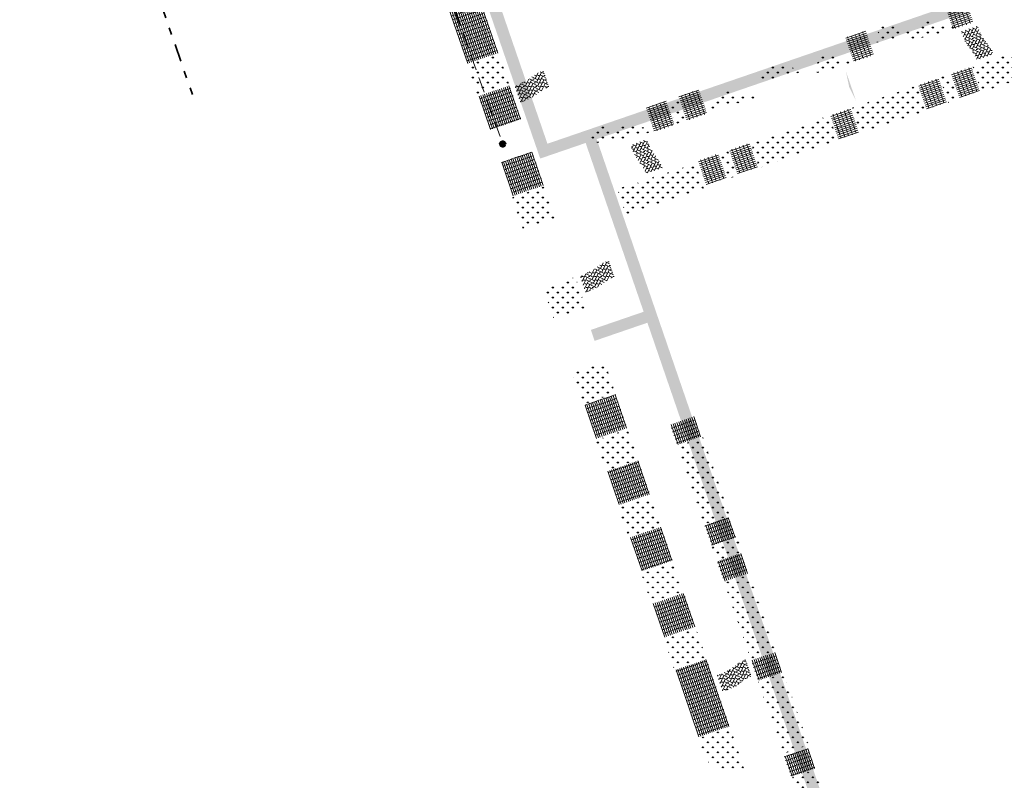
# Model space of a CAD drawing. Header units: metres. Extents: x 264779 to 275389, y 575281 to 580396.
# Tile 77 of 174: x 265347 to 265486, y 576802 to 576909. Entities that reach past the tile are written whole.
import ezdxf

# ---------------------------------------------------------------- set-up
doc = ezdxf.new("R2010")
doc.units = ezdxf.units.M
doc.linetypes.add('AL-TEKENBLADGRENS', pattern=[11.5, 2.5, -1.5, 1, -1.5, 1, -1.5, 2.5])
doc.linetypes.add('XX-HIDDEN2', pattern=[3.335, 2.225, -1.11])
for name, color, linetype, lineweight in [('B-BH-OG-BEBOUWING-G', 252, 'Continuous', 15), ('B-WE-GR-GRAS_BERMKRUIDENMENGSEL-A', 252, 'Continuous', 18), ('B-WE-VH-STRAATBAKSTEEN_DF_KEPER_ELZAS-A', 252, 'Continuous', 13), ('B-WE-VH-VERHARDING_STRAATBAKSTEEN_DIKFORMAAT_HALF-A', 252, 'Continuous', 13), ('B-XX-AL-DETAIL1-G', 252, 'XX-HIDDEN2', 18), ('X-XX-AL-TEKENBLADGRENS-G', 7, 'AL-TEKENBLADGRENS', 35)]:
    doc.layers.add(name, color=color, linetype=linetype, lineweight=lineweight)
doc.layers.add('B-WE-KL-TRACE-A', color=9, linetype='Continuous', lineweight=13, true_color=0x808080)
doc.layers.add('X-XX-AL-T70-250', color=210, linetype='Continuous', lineweight=70, plot=False)
pattern_1 = [(63.95339913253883, (70383.41480010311, 116926.5095320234), (-0.1774871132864, 0.5168251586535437), [1.5456, -0.7728000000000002]), (333.9533991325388, (70382.37333169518, 116927.0185390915), (-0.1774871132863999, 0.5168251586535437), [1.5456, -0.7728000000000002]), (63.95339913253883, (70383.66539459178, 116927.4622568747), (-0.1774871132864, 0.5168251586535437), [0, -2.3184]), (63.95339913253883, (70382.97890041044, 116926.9376136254), (-0.1774871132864, 0.5168251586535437), [0, -2.3184])]
pattern_2 = [(153.9533991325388, (70383.41480010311, 116926.5095320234), (-0.5168251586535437, -0.1774871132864), [1.5456, -0.7728000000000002]), (63.9533991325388, (70382.905793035, 116925.4680636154), (-0.5168251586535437, -0.1774871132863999), [1.545600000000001, -0.7728000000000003]), (153.9533991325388, (70382.46207525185, 116926.7601265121), (-0.5168251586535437, -0.1774871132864), [0, -2.3184]), (153.9533991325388, (70382.98671850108, 116926.0736323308), (-0.5168251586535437, -0.1774871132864), [0, -2.3184])]
pattern_3 = [(90, (214669.059932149, 555914.2474301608), (-0.707106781, 0.7071067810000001), [0.1875, -1.226713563]), (45.00000000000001, (214669.059932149, 555914.2474301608), (-0.7071067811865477, 0.7071067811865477), [0.1875, -0.8125000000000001]), (135, (214669.059932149, 555914.2474301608), (-0.7071067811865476, -0.7071067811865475), [0.1875, -0.8125])]
pattern_4 = [(108.9533991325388, (70382.59797198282, 116938.9231393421), (-0.2648192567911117, -0.09094372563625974), []), (198.9533991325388, (70382.23419708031, 116939.9824163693), (0.3637749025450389, -1.059277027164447), [0.2799999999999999, -0.2799999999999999]), (198.9533991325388, (70382.15126527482, 116939.3618341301), (0.3637749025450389, -1.059277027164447), [0.2799999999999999, -0.2799999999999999]), (108.9533991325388, (70382.28367490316, 116939.4073059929), (-0.5296385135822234, -0.1818874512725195), [0, -0.5599999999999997, 0, 0, 0]), (108.9533991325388, (70382.01885564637, 116939.3163622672), (-0.5296385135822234, -0.1818874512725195), [0, -0.5599999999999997, 0, 0, 0])]
pattern_5 = [(108.9533991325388, (70382.61485336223, 116938.8739824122), (-0.2648192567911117, -0.09094372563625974), []), (198.9533991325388, (70382.25107845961, 116939.9332594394), (0.3637749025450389, -1.059277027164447), [0.28, -0.28]), (198.9533991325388, (70382.16814665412, 116939.3126772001), (0.3637749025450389, -1.059277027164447), [0.28, -0.28]), (108.9533991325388, (70382.30055628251, 116939.358149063), (-0.5296385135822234, -0.1818874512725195), [0, -0.5599999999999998, 0, 0, 0]), (108.9533991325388, (70382.0357370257, 116939.2672053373), (-0.5296385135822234, -0.1818874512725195), [0, -0.5599999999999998, 0, 0, 0])]
pattern_6 = [(108.9533991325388, (70382.63456818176, 116938.8165747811), (-0.2648192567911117, -0.09094372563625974), []), (198.9533991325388, (70382.2707932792, 116939.8758518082), (0.3637749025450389, -1.059277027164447), [0.2799999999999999, -0.2799999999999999]), (198.9533991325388, (70382.18786147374, 116939.2552695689), (0.3637749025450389, -1.059277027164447), [0.2799999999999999, -0.2799999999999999]), (108.9533991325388, (70382.32027110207, 116939.3007414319), (-0.5296385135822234, -0.1818874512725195), [0, -0.5599999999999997, 0, 0, 0]), (108.9533991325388, (70382.05545184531, 116939.2097977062), (-0.5296385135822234, -0.1818874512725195), [0, -0.5599999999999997, 0, 0, 0])]
pattern_7 = [(90, (214669.059932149, 555914.2474301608), (-0.707106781, 0.707106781), [0.1875, -1.226713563]), (45.00000000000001, (214669.059932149, 555914.2474301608), (-0.7071067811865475, 0.7071067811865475), [0.1875, -0.8125]), (135, (214669.059932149, 555914.2474301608), (-0.7071067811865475, -0.7071067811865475), [0.1875, -0.8124999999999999])]

msp = doc.modelspace()

# ---------------------------------------------------------------- hatches: boundary and pattern name
at = {"layer": 'B-BH-OG-BEBOUWING-G'}
h = msp.add_hatch(color=256, dxfattribs=at)
h.dxf.hatch_style = 1
h.paths.add_polyline_path([(265465.2642203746, 576897.9016924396), (265464.5329602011, 576900.0296601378), (265463.801700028, 576902.1576278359), (265464.2669642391, 576899.9382526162)])
at = {"layer": 'B-WE-GR-GRAS_BERMKRUIDENMENGSEL-A'}
h = msp.add_hatch(dxfattribs=at)
h.set_pattern_fill('AGR-KRUIDEN', color=256, scale=0.4999999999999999, pattern_type=2)
h.set_pattern_definition(pattern_7)
edge = h.paths.add_edge_path()
edge.add_arc((265476.2689120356, 576902.8338953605), 9.225904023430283, 144.3250131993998, 159.3311834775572, ccw=False)
edge.add_arc((265469.8731219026, 576907.4255042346), 1.352594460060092, 60.92824284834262, 144.3250131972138, ccw=False)
edge.add_arc((265472.1339939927, 576911.4922056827), 3.300318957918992, 240.9282428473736, 276.0851694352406)
edge.add_arc((265472.7023190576, 576906.1611951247), 2.060899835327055, 50.036391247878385, 96.08516943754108, ccw=False)
edge.add_line((265474.0260369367, 576907.7407770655), (265467.6368215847, 576906.0903227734))
h = msp.add_hatch(dxfattribs=at)
h.set_pattern_fill('AGR-KRUIDEN', color=256, scale=0.4999999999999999, pattern_type=2)
h.set_pattern_definition(pattern_7)
edge = h.paths.add_edge_path()
edge.add_arc((265481.587517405, 576903.2354905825), 9.225904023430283, 144.3250131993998, 159.3311834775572, ccw=False)
edge.add_arc((265475.1917272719, 576907.8270994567), 1.352594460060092, 60.92824284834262, 144.3250131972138, ccw=False)
edge.add_arc((265477.4525993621, 576911.8938009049), 3.300318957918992, 240.9282428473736, 276.0851694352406)
edge.add_arc((265478.0209244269, 576906.5627903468), 2.060899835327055, 50.036391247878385, 96.08516943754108, ccw=False)
edge.add_line((265479.344642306, 576908.1423722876), (265472.955426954, 576906.4919179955))
h = msp.add_hatch(dxfattribs=at)
h.set_pattern_fill('AGR-KRUIDEN', color=256, scale=0.5, pattern_type=2)
h.set_pattern_definition(pattern_3)
edge = h.paths.add_edge_path()
edge.add_line((265481.7337548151, 576902.8177267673), (265491.0685348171, 576906.0234627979))
edge.add_arc((265492.9523691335, 576900.5379210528), 5.799999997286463, 18.953399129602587, 108.9533991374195, ccw=False)
edge.add_line((265498.4379108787, 576902.4217553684), (265507.6224088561, 576875.6773932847))
edge.add_line((265507.6224088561, 576875.6773932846), (265504.0284309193, 576874.4431562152))
edge.add_line((265504.0284309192, 576874.4431562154), (265494.1943383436, 576903.0790839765))
edge.add_line((265494.1943383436, 576903.0790839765), (265482.9679821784, 576899.223751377))
edge.add_line((265482.9679821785, 576899.223751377), (265481.7337548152, 576902.8177267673))
h = msp.add_hatch(dxfattribs=at)
h.set_pattern_fill('AGR-KRUIDEN', color=256, scale=0.5, pattern_type=2)
h.set_pattern_definition(pattern_3)
h.paths.add_polyline_path([(265416.1661793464, 576900.301090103), (265414.7247131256, 576904.4984991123), (265410.1849544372, 576902.9394638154), (265411.6264206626, 576898.7420548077)])
h = msp.add_hatch(dxfattribs=at)
h.set_pattern_fill('AGR-KRUIDEN', color=256, scale=0.4999999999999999, pattern_type=2)
h.set_pattern_definition(pattern_7)
edge = h.paths.add_edge_path()
edge.add_arc((265467.6256996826, 576898.4917551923), 9.225904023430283, 144.3250131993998, 159.3311834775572, ccw=False)
edge.add_arc((265461.2299095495, 576903.0833640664), 1.352594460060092, 60.92824284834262, 144.3250131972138, ccw=False)
edge.add_arc((265463.4907816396, 576907.1500655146), 3.300318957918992, 240.9282428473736, 276.0851694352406)
edge.add_arc((265464.0591067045, 576901.8190549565), 2.060899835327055, 50.036391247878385, 96.08516943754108, ccw=False)
edge.add_line((265465.3828245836, 576903.3986368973), (265458.9936092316, 576901.7481826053))
h = msp.add_hatch(dxfattribs=at)
h.set_pattern_fill('AGR-KRUIDEN', color=256, scale=0.4999999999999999, pattern_type=2)
h.set_pattern_definition(pattern_7)
edge = h.paths.add_edge_path()
edge.add_arc((265460.0762962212, 576897.2410942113), 9.225904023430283, 144.3250131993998, 159.3311834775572, ccw=False)
edge.add_arc((265453.6805060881, 576901.8327030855), 1.352594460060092, 60.92824284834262, 144.3250131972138, ccw=False)
edge.add_arc((265455.9413781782, 576905.8994045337), 3.300318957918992, 240.9282428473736, 276.0851694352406)
edge.add_arc((265456.5097032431, 576900.5683939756), 2.060899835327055, 50.036391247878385, 96.08516943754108, ccw=False)
edge.add_line((265457.8334211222, 576902.1479759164), (265451.4442057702, 576900.4975216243))
h = msp.add_hatch(dxfattribs=at)
h.set_pattern_fill('AGR-KRUIDEN', color=256, scale=0.5, pattern_type=2)
h.set_pattern_definition(pattern_3)
h.paths.add_polyline_path([(265477.075688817, 576901.2180699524), (265478.3099184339, 576897.6240879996), (265479.1092182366, 576897.8985820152), (265479.7523183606, 576898.1194388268), (265478.5180901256, 576901.7134167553)])
h = msp.add_hatch(dxfattribs=at)
h.set_pattern_fill('AGR-KRUIDEN', color=256, scale=0.5, pattern_type=2)
h.set_pattern_definition(pattern_3)
h.paths.add_polyline_path([(265465.8776931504, 576893.354636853), (265466.577562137, 576893.5949845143), (265475.0942547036, 576896.519775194), (265473.8600263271, 576900.1137535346), (265473.1033993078, 576899.8539159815), (265466.8424417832, 576897.7037785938), (265466.341185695, 576897.5316372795), (265465.3504295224, 576897.1913918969), (265464.6434660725, 576896.9486114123)])
h = msp.add_hatch(dxfattribs=at)
h.set_pattern_fill('AGR-KRUIDEN', color=256, scale=0.4999999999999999, pattern_type=2)
h.set_pattern_definition(pattern_7)
edge = h.paths.add_edge_path()
edge.add_arc((265453.2189310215, 576893.4106368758), 9.225904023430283, 144.3250131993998, 159.3311834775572, ccw=False)
edge.add_arc((265446.8231408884, 576898.0022457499), 1.352594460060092, 60.92824284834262, 144.3250131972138, ccw=False)
edge.add_arc((265449.0840129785, 576902.0689471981), 3.300318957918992, 240.9282428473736, 276.0851694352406)
edge.add_arc((265449.6523380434, 576896.7379366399), 2.060899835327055, 50.036391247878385, 96.08516943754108, ccw=False)
edge.add_line((265450.9760559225, 576898.3175185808), (265444.5868405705, 576896.6670642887))
h = msp.add_hatch(dxfattribs=at)
h.set_pattern_fill('AGR-KRUIDEN', color=256, scale=0.4999999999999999, pattern_type=2)
h.set_pattern_definition(pattern_7)
edge = h.paths.add_edge_path()
edge.add_arc((265594.8528673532, 576949.2092169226), 164.3651393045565, 198.3216983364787, 199.3675399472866, ccw=False)
edge.add_arc((265438.3207824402, 576900.5713523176), 3.071480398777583, 279.3534437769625, 304.5040784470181)
edge.add_arc((265430.3669270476, 576893.4341562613), 10.73238808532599, 9.925886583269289, 25.41497740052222, ccw=False)
edge.add_line((265440.9386678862, 576895.2841426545), (265439.7890382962, 576894.7013465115))
h = msp.add_hatch(dxfattribs=at)
h.set_pattern_fill('AGR-KRUIDEN', color=256, scale=0.5, pattern_type=2)
h.set_pattern_definition(pattern_3)
h.paths.add_polyline_path([(265451.5774427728, 576888.4436721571), (265462.6619882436, 576892.2503097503), (265461.4278010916, 576895.844302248), (265450.3432128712, 576892.0376549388)])
h = msp.add_hatch(dxfattribs=at)
h.set_pattern_fill('AGR-KRUIDEN', color=256, scale=0.4999999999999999, pattern_type=2)
h.set_pattern_definition(pattern_7)
edge = h.paths.add_edge_path()
edge.add_arc((265436.0317841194, 576888.4689190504), 9.225904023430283, 144.3250131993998, 159.3311834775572, ccw=False)
edge.add_arc((265429.6359939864, 576893.0605279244), 1.352594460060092, 60.92824284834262, 144.3250131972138, ccw=False)
edge.add_arc((265431.8968660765, 576897.1272293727), 3.300318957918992, 240.9282428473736, 276.0851694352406)
edge.add_arc((265432.4651911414, 576891.7962188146), 2.060899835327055, 50.036391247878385, 96.08516943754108, ccw=False)
edge.add_line((265433.7889090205, 576893.3758007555), (265427.3996936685, 576891.7253464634))
h = msp.add_hatch(dxfattribs=at)
h.set_pattern_fill('AGR-KRUIDEN', color=256, scale=0.4999999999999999, pattern_type=2)
h.set_pattern_definition(pattern_7)
edge = h.paths.add_edge_path()
edge.add_arc((265439.2135639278, 576888.8461525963), 9.225904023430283, 144.3250131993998, 159.3311834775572, ccw=False)
edge.add_arc((265432.8177737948, 576893.4377614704), 1.352594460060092, 60.92824284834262, 144.3250131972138, ccw=False)
edge.add_arc((265435.0786458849, 576897.5044629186), 3.300318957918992, 240.9282428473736, 276.0851694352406)
edge.add_arc((265435.6469709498, 576892.1734523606), 2.060899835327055, 50.036391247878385, 96.08516943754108, ccw=False)
edge.add_line((265436.9706888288, 576893.7530343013), (265430.5814734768, 576892.1025800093))
h = msp.add_hatch(dxfattribs=at)
h.set_pattern_fill('AGR-KRUIDEN', color=256, scale=0.5, pattern_type=2)
h.set_pattern_definition(pattern_3)
h.paths.add_polyline_path([(265445.9263192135, 576890.5208245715), (265447.1605467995, 576886.9268485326), (265448.3617803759, 576887.3393554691), (265447.1275480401, 576890.9333453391)])
h = msp.add_hatch(dxfattribs=at)
h.set_pattern_fill('AGR-KRUIDEN', color=256, scale=0.5, pattern_type=2)
h.set_pattern_definition(pattern_3)
h.paths.add_polyline_path([(265442.5722336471, 576889.0841078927), (265436.3185136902, 576887.0538698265), (265434.5961618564, 576886.4947171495), (265434.5479853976, 576886.4002236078), (265434.1865547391, 576886.2828870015), (265434.0920611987, 576886.33106346), (265432.2357923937, 576885.7284353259), (265431.47488572, 576885.4814109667), (265432.6482517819, 576881.867104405), (265438.0768451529, 576883.6294693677), (265443.7455996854, 576885.4698014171)])
h = msp.add_hatch(dxfattribs=at)
h.set_pattern_fill('AGR-KRUIDEN', color=256, scale=0.5, pattern_type=2)
h.set_pattern_definition(pattern_3)
h.paths.add_polyline_path([(265422.6818745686, 576881.3280212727), (265421.1356043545, 576885.8306092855), (265416.5958456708, 576884.2715739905), (265418.1421158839, 576879.7689859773)])
h = msp.add_hatch(dxfattribs=at)
h.set_pattern_fill('AGR-KRUIDEN', color=256, scale=0.5, pattern_type=2)
h.set_pattern_definition(pattern_3)
h.paths.add_polyline_path([(265420.9939501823, 576871.4590145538), (265425.5337088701, 576873.0180498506), (265426.9953044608, 576868.7620260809), (265422.4555457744, 576867.2029907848)])
h = msp.add_hatch(dxfattribs=at)
h.set_pattern_fill('AGR-KRUIDEN', color=256, scale=0.5, pattern_type=2)
h.set_pattern_definition(pattern_3)
h.paths.add_polyline_path([(265431.17160572, 576856.604464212), (265429.6288718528, 576861.0990429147), (265425.0891131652, 576859.5400076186), (265426.6325499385, 576855.045670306)])
h = msp.add_hatch(dxfattribs=at)
h.set_pattern_fill('AGR-KRUIDEN', color=256, scale=0.5, pattern_type=2)
h.set_pattern_definition(pattern_3)
h.paths.add_polyline_path([(265428.3864646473, 576849.9384417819), (265432.9262233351, 576851.4974770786), (265434.3878189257, 576847.2414533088), (265429.8480602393, 576845.6824180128)])
h = msp.add_hatch(dxfattribs=at)
h.set_pattern_fill('AGR-KRUIDEN', color=256, scale=0.5, pattern_type=2)
h.set_pattern_definition(pattern_3)
h.paths.add_polyline_path([(265439.9808636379, 576849.120132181), (265442.1164234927, 576842.9015902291), (265442.704583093, 576841.1889268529), (265442.7998767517, 576841.1423530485), (265442.9233003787, 576840.7829554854), (265442.8767265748, 576840.6876618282), (265443.5106169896, 576838.8418347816), (265443.77045613, 576838.0852083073), (265447.3644317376, 576839.3194445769), (265445.5106413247, 576844.7175013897), (265443.5748391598, 576850.3543684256)])
h = msp.add_hatch(dxfattribs=at)
h.set_pattern_fill('AGR-KRUIDEN', color=256, scale=0.5, pattern_type=2)
h.set_pattern_definition(pattern_3)
h.paths.add_polyline_path([(265439.9808636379, 576849.120132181), (265442.1164234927, 576842.9015902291), (265442.704583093, 576841.1889268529), (265442.7998767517, 576841.1423530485), (265442.9233003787, 576840.7829554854), (265442.8767265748, 576840.6876618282), (265443.5106169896, 576838.8418347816), (265443.77045613, 576838.0852083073), (265447.3644317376, 576839.3194445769), (265445.5106413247, 576844.7175013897), (265443.5748391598, 576850.3543684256)])
h = msp.add_hatch(dxfattribs=at)
h.set_pattern_fill('AGR-KRUIDEN', color=256, scale=0.5, pattern_type=2)
h.set_pattern_definition(pattern_3)
h.paths.add_polyline_path([(265439.9808636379, 576849.120132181), (265442.1164234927, 576842.9015902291), (265442.704583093, 576841.1889268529), (265442.7998767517, 576841.1423530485), (265442.9233003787, 576840.7829554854), (265442.8767265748, 576840.6876618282), (265443.5106169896, 576838.8418347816), (265443.77045613, 576838.0852083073), (265447.3644317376, 576839.3194445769), (265445.5106413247, 576844.7175013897), (265443.5748391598, 576850.3543684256)])
h = msp.add_hatch(dxfattribs=at)
h.set_pattern_fill('AGR-KRUIDEN', color=256, scale=0.5, pattern_type=2)
h.set_pattern_definition(pattern_3)
h.paths.add_polyline_path([(265431.601974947, 576840.5751894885), (265436.1417336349, 576842.134224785), (265437.6033292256, 576837.8782010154), (265433.0635705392, 576836.3191657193)])
h = msp.add_hatch(dxfattribs=at)
h.set_pattern_fill('AGR-KRUIDEN', color=256, scale=0.5, pattern_type=2)
h.set_pattern_definition(pattern_3)
h.paths.add_polyline_path([(265444.8747727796, 576834.869545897), (265445.5194988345, 576832.9921665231), (265449.1134744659, 576834.2264028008), (265448.7911114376, 576835.1650924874), (265448.468748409, 576836.103782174)])
h = msp.add_hatch(dxfattribs=at)
h.set_pattern_fill('AGR-KRUIDEN', color=256, scale=0.5, pattern_type=2)
h.set_pattern_definition(pattern_3)
h.paths.add_polyline_path([(265434.817485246, 576831.2119371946), (265439.3572439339, 576832.7709724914), (265440.8188395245, 576828.5149487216), (265436.2790808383, 576826.9559134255)])
h = msp.add_hatch(dxfattribs=at)
h.set_pattern_fill('AGR-KRUIDEN', color=256, scale=0.5, pattern_type=2)
h.set_pattern_definition(pattern_3)
h.paths.add_polyline_path([(265446.6238155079, 576829.7765041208), (265446.9486145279, 576828.8307210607), (265448.5509653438, 576824.164831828), (265448.7231089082, 576823.6635666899), (265450.0715571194, 576819.7370169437), (265450.3313963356, 576818.9803904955), (265453.9253719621, 576820.2146267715), (265452.0715815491, 576825.6126835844), (265450.2177911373, 576831.0107403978)])
h = msp.add_hatch(dxfattribs=at)
h.set_pattern_fill('AGR-KRUIDEN', color=256, scale=0.5, pattern_type=2)
h.set_pattern_definition(pattern_3)
h.paths.add_polyline_path([(265438.0329955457, 576821.8486849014), (265442.5727542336, 576823.4077201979), (265444.0343498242, 576819.1516964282), (265439.4945911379, 576817.5926611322)])
h = msp.add_hatch(dxfattribs=at)
h.set_pattern_fill('AGR-KRUIDEN', color=256, scale=0.5, pattern_type=2)
h.set_pattern_definition(pattern_3)
h.paths.add_polyline_path([(265451.435713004, 576815.7647280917), (265451.6955522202, 576815.0081016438), (265454.397347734, 576807.1407367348), (265454.569491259, 576806.6394715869), (265454.7356714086, 576806.1555712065), (265454.9248632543, 576805.6046630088), (265458.5188388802, 576806.8388992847), (265455.3520516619, 576816.060274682), (265455.0296886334, 576816.9989643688)])
h = msp.add_hatch(dxfattribs=at)
h.set_pattern_fill('AGR-KRUIDEN', color=256, scale=0.5, pattern_type=2)
h.set_pattern_definition(pattern_3)
edge = h.paths.add_edge_path()
edge.add_line((265449.6781053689, 576802.7176308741), (265447.412259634, 576809.3155526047))
edge.add_line((265447.4122596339, 576809.3155526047), (265442.8725009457, 576807.756517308))
edge.add_line((265442.8725009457, 576807.7565173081), (265443.8144181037, 576805.0137464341))
edge.add_arc((265446.6731119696, 576807.184237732), 3.589312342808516, 217.2079411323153, 275.0858166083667)
edge.add_arc((265447.3067162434, 576800.064937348), 3.558127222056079, 48.2047131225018, 95.08581661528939, ccw=False)
h = msp.add_hatch(dxfattribs=at)
h.set_pattern_fill('AGR-KRUIDEN', color=256, scale=0.5, pattern_type=2)
h.set_pattern_definition(pattern_3)
h.paths.add_polyline_path([(265456.0998272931, 576802.1832823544), (265456.7299433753, 576800.3484457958), (265460.1347623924, 576801.5177222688), (265459.5046463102, 576803.3525588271)])
at = {"layer": 'B-WE-KL-TRACE-A'}
h = msp.add_hatch(dxfattribs=at)
h.set_pattern_fill('DOTS', color=256, scale=0.5)
h.set_pattern_definition([(360, (265213.5037215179, 576754.347448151), (0.07937500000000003, 0.15875), [0, -0.15875])])
h.paths.add_polyline_path([(265408.4043004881, 576917.8228595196), (265412.2347218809, 576919.1382955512), (265412.7706402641, 576917.5777535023), (265421.5918347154, 576891.8912958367), (265492.0053835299, 576916.072582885), (265492.5413019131, 576914.5120408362), (265549.4146078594, 576748.9025223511), (265547.812374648, 576748.4880045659), (265490.9807598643, 576913.976122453), (265428.5590779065, 576892.5393871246), (265483.7503636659, 576731.8277473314), (265482.1503794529, 576731.4066806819), (265435.7314120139, 576866.5741853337), (265428.2636958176, 576864.0095825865), (265427.7310154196, 576865.560663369), (265435.1987416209, 576868.1252695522), (265426.9985358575, 576892.0034687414), (265420.5672110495, 576889.7948354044), (265411.1628090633, 576917.0255951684), (265408.9402188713, 576916.2623174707)])
at = {"layer": 'B-WE-VH-STRAATBAKSTEEN_DF_KEPER_ELZAS-A'}
h = msp.add_hatch(dxfattribs=at)
h.set_pattern_fill('AVH-SBS_DIKFORMAAT_KEPER', color=256, scale=28, angle=134.930953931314, pattern_type=2)
h.set_pattern_definition(pattern_2)
edge = h.paths.add_edge_path()
edge.add_line((265480.1357381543, 576907.7670321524), (265482.4266813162, 576908.5537834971))
edge.add_arc((265489.665950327, 576910.900853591), 7.610240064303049, 197.9634038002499, 218.0566754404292)
edge.add_arc((265478.461899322, 576902.1294280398), 6.618908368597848, 21.449729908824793, 38.05667543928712, ccw=False)
edge.add_line((265484.6223739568, 576904.5498619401), (265482.316686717, 576903.7580472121))
edge.add_arc((265476.2245718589, 576901.170367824), 6.618908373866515, 23.01378547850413, 38.05667544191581)
edge.add_arc((265487.4286228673, 576909.9417933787), 7.610240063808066, 196.6047465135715, 218.0566754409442, ccw=False)
h = msp.add_hatch(dxfattribs=at)
h.set_pattern_fill('AVH-SBS_DIKFORMAAT_KEPER', color=256, scale=28, angle=44.93095393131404, pattern_type=2)
h.set_pattern_definition(pattern_1)
edge = h.paths.add_edge_path()
edge.add_line((265417.7775827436, 576897.7640195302), (265416.990831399, 576900.054962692))
edge.add_arc((265414.6437613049, 576907.2942317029), 7.610240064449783, 287.963403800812, 308.0566754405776)
edge.add_arc((265423.4151868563, 576896.0901806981), 6.618908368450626, 111.44972991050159, 128.0566754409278, ccw=False)
edge.add_line((265420.994752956, 576902.2506553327), (265421.7865676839, 576899.9449680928))
edge.add_arc((265424.3742470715, 576893.8528532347), 6.618908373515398, 113.0137854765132, 128.0566754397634)
edge.add_arc((265415.6028215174, 576905.0569042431), 7.610240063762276, 286.60474651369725, 308.05667544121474, ccw=False)
h = msp.add_hatch(dxfattribs=at)
h.set_pattern_fill('AVH-SBS_DIKFORMAAT_KEPER', color=256, scale=28, angle=134.930953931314, pattern_type=2)
h.set_pattern_definition(pattern_2)
edge = h.paths.add_edge_path()
edge.add_line((265433.3611134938, 576891.7037794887), (265435.6520566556, 576892.4905308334))
edge.add_arc((265442.8913256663, 576894.8376009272), 7.610240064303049, 197.9634038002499, 218.0566754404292)
edge.add_arc((265431.6872746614, 576886.0661753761), 6.618908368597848, 21.449729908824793, 38.05667543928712, ccw=False)
edge.add_line((265437.8477492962, 576888.4866092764), (265435.5420620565, 576887.6947945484))
edge.add_arc((265429.4499471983, 576885.1071151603), 6.618908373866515, 23.01378547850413, 38.05667544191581)
edge.add_arc((265440.6539982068, 576893.878540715), 7.610240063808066, 196.6047465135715, 218.0566754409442, ccw=False)
h = msp.add_hatch(dxfattribs=at)
h.set_pattern_fill('AVH-SBS_DIKFORMAAT_KEPER', color=256, scale=28, angle=44.93095393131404, pattern_type=2)
h.set_pattern_definition(pattern_1)
edge = h.paths.add_edge_path()
edge.add_line((265427.0070169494, 576870.8888075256), (265426.2202656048, 576873.1797506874))
edge.add_arc((265423.8731955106, 576880.4190196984), 7.610240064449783, 287.963403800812, 308.0566754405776)
edge.add_arc((265432.6446210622, 576869.2149686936), 6.618908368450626, 111.44972991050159, 128.0566754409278, ccw=False)
edge.add_line((265430.2241871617, 576875.375443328), (265431.0160018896, 576873.0697560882))
edge.add_arc((265433.6036812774, 576866.9776412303), 6.618908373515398, 113.0137854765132, 128.0566754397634)
edge.add_arc((265424.8322557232, 576878.1816922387), 7.610240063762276, 286.60474651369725, 308.05667544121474, ccw=False)
h = msp.add_hatch(dxfattribs=at)
h.set_pattern_fill('AVH-SBS_DIKFORMAAT_KEPER', color=256, scale=28, angle=44.93095393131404, pattern_type=2)
h.set_pattern_definition(pattern_1)
edge = h.paths.add_edge_path()
edge.add_line((265446.4048441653, 576814.4042270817), (265445.6180928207, 576816.6951702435))
edge.add_arc((265443.2710227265, 576823.9344392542), 7.610240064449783, 287.963403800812, 308.0566754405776)
edge.add_arc((265452.0424482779, 576812.7303882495), 6.618908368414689, 111.44972991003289, 128.0566754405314, ccw=False)
edge.add_line((265449.6220143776, 576818.8908628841), (265450.4138291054, 576816.5851756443))
edge.add_arc((265453.0015084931, 576810.4930607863), 6.618908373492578, 113.0137854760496, 128.056675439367)
edge.add_arc((265444.230082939, 576821.6971117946), 7.610240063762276, 286.60474651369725, 308.05667544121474, ccw=False)
at = {"layer": 'B-WE-VH-VERHARDING_STRAATBAKSTEEN_DIKFORMAAT_HALF-A'}
h = msp.add_hatch(dxfattribs=at)
h.set_pattern_fill('AVH-SBS_DIKFORMAAT_HALFST', color=256, scale=28, angle=89.93095393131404, pattern_type=2)
h.set_pattern_definition(pattern_5)
h.paths.add_polyline_path([(265414.6400385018, 576904.7450633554), (265411.3920483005, 576914.202893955), (265407.0414462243, 576912.7088184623), (265410.2894364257, 576903.2509878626)])
h = msp.add_hatch(dxfattribs=at)
h.set_pattern_fill('AVH-SBS_DIKFORMAAT_HALFST', color=256, scale=28, angle=-0.06904606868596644, pattern_type=2)
h.set_pattern_definition([(18.95339913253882, (70370.87128725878, 116934.8410317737), (-0.0909437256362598, 0.2648192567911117), []), (108.9533991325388, (70371.93056428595, 116935.2048066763), (-1.059277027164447, -0.3637749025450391), [0.2799999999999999, -0.2799999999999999]), (108.9533991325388, (70371.30998204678, 116935.2877384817), (-1.059277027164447, -0.3637749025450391), [0.2799999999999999, -0.2799999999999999]), (18.95339913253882, (70371.35545390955, 116935.1553288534), (-0.1818874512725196, 0.5296385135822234), [0, -0.5599999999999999, 0, 0, 0]), (18.95339913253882, (70371.26451018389, 116935.4201481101), (-0.1818874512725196, 0.5296385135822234), [0, -0.5599999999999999, 0, 0, 0])])
h.paths.add_polyline_path([(265480.648454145, 576912.48960777), (265477.8111049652, 576911.5152107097), (265478.9803814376, 576908.1103916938), (265481.8177306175, 576909.0847887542)])
h = msp.add_hatch(dxfattribs=at)
h.set_pattern_fill('AVH-SBS_DIKFORMAAT_HALFST', color=256, scale=28, angle=-0.06904606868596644, pattern_type=2)
h.set_pattern_definition([(18.95339913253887, (70356.80873865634, 116930.2231614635), (-0.0909437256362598, 0.2648192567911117), []), (108.9533991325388, (70357.86801568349, 116930.5869363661), (-1.059277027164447, -0.3637749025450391), [0.2799999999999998, -0.2799999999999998]), (108.9533991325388, (70357.24743344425, 116930.6698681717), (-1.059277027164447, -0.3637749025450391), [0.2799999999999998, -0.2799999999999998]), (18.95339913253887, (70357.29290530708, 116930.5374585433), (-0.1818874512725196, 0.5296385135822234), [0, -0.5599999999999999, 0, 0, 0]), (18.95339913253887, (70357.20196158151, 116930.8022778), (-0.1818874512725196, 0.5296385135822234), [0, -0.5599999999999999, 0, 0, 0])])
h.paths.add_polyline_path([(265466.5859055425, 576907.8717374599), (265463.7485563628, 576906.8973403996), (265464.9178328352, 576903.4925213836), (265467.7551820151, 576904.466918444)])
h = msp.add_hatch(dxfattribs=at)
h.set_pattern_fill('AVH-SBS_DIKFORMAAT_HALFST', color=256, scale=28, angle=-0.06917201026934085, pattern_type=2)
h.set_pattern_definition([(18.95327319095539, (-194427.7289483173, 771961.3164577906), (-0.09094314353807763, 0.2648194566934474), []), (108.9532731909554, (-194426.6696704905, 771961.6802303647), (-1.059277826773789, -0.3637725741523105), [0.2799999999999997, -0.2799999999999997]), (108.9532731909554, (-194427.2902525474, 771961.7631635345), (-1.059277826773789, -0.3637725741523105), [0.2799999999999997, -0.2799999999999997]), (18.95327319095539, (-194427.2447809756, 771961.6307538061), (-0.1818862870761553, 0.5296389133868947), [0, -0.5599999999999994, 0, 0, 0]), (18.95327319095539, (-194427.3357241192, 771961.8955732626), (-0.1818862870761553, 0.5296389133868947), [0, -0.5599999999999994, 0, 0, 0])])
h.paths.add_polyline_path([(265482.7138706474, 576899.3479353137), (265481.5446016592, 576902.7527568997), (265478.7072503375, 576901.7783660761), (265479.8765193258, 576898.3735444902)])
h = msp.add_hatch(dxfattribs=at)
h.set_pattern_fill('AVH-SBS_DIKFORMAAT_HALFST', color=256, scale=28, angle=89.93095393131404, pattern_type=2)
h.set_pattern_definition(pattern_6)
h.paths.add_polyline_path([(265417.8551342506, 576895.3830181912), (265416.2311391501, 576900.111933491), (265411.8805370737, 576898.6178579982), (265413.5045321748, 576893.8889426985)])
h = msp.add_hatch(dxfattribs=at)
h.set_pattern_fill('AVH-SBS_DIKFORMAAT_HALFST', color=256, scale=28, angle=-0.06917201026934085, pattern_type=2)
h.set_pattern_definition([(18.95327319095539, (-194432.3870119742, 771959.7167941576), (-0.09094314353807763, 0.2648194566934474), []), (108.9532731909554, (-194431.3277341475, 771960.0805667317), (-1.059277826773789, -0.3637725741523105), [0.2799999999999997, -0.2799999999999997]), (108.9532731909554, (-194431.9483162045, 771960.1634999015), (-1.059277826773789, -0.3637725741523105), [0.2799999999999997, -0.2799999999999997]), (18.95327319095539, (-194431.9028446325, 771960.031090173), (-0.1818862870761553, 0.5296389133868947), [0, -0.5599999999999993, 0, 0, 0]), (18.95327319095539, (-194431.9937877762, 771960.2959096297), (-0.1818862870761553, 0.5296389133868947), [0, -0.5599999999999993, 0, 0, 0])])
h.paths.add_polyline_path([(265478.0558069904, 576897.7482716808), (265476.8865380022, 576901.1530932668), (265474.0491866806, 576900.1787024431), (265475.2184556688, 576896.7738808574)])
h = msp.add_hatch(dxfattribs=at)
h.set_pattern_fill('AVH-SBS_DIKFORMAAT_HALFST', color=256, scale=28, angle=359.9309539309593, pattern_type=2)
h.set_pattern_definition([(18.95339913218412, (70386.8000002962, 116940.31123763), (-0.0909437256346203, 0.2648192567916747), []), (108.9533991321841, (70387.85927732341, 116940.6750125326), (-1.059277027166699, -0.3637749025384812), [0.28, -0.28]), (108.9533991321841, (70387.23869508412, 116940.7579443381), (-1.059277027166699, -0.3637749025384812), [0.28, -0.28]), (18.95339913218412, (70387.28416694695, 116940.6255347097), (-0.1818874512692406, 0.5296385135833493), [0, -0.56, 0, 0, 0]), (18.95339913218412, (70387.19322322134, 116940.8903539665), (-0.1818874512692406, 0.5296385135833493), [0, -0.56, 0, 0, 0])])
h.paths.add_polyline_path([(265442.9873719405, 576899.5561080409), (265440.1500227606, 576898.5817109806), (265441.3192992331, 576895.1768919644), (265444.156648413, 576896.1512890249)])
h = msp.add_hatch(dxfattribs=at)
h.set_pattern_fill('AVH-SBS_DIKFORMAAT_HALFST', color=256, scale=28, angle=359.9309539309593, pattern_type=2)
h.set_pattern_definition([(18.95339913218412, (70382.18454229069, 116938.7262058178), (-0.0909437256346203, 0.2648192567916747), []), (108.9533991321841, (70383.24381931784, 116939.0899807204), (-1.059277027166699, -0.3637749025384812), [0.28, -0.28]), (108.9533991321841, (70382.62323707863, 116939.1729125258), (-1.059277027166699, -0.3637749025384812), [0.28, -0.28]), (18.95339913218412, (70382.66870894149, 116939.0405028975), (-0.1818874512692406, 0.5296385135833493), [0, -0.56, 0, 0, 0]), (18.95339913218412, (70382.57776521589, 116939.3053221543), (-0.1818874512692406, 0.5296385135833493), [0, -0.56, 0, 0, 0])])
h.paths.add_polyline_path([(265438.3719139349, 576897.9710762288), (265435.5345647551, 576896.9966791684), (265436.7038412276, 576893.5918601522), (265439.5411904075, 576894.5662572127)])
h = msp.add_hatch(dxfattribs=at)
h.set_pattern_fill('AVH-SBS_DIKFORMAAT_HALFST', color=256, scale=28, angle=-0.06917201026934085, pattern_type=2)
h.set_pattern_definition([(18.95327319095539, (-194444.8192372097, 771955.4473428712), (-0.09094314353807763, 0.2648194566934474), []), (108.9532731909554, (-194443.759959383, 771955.8111154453), (-1.059277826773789, -0.3637725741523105), [0.2799999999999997, -0.2799999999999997]), (108.9532731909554, (-194444.3805414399, 771955.8940486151), (-1.059277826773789, -0.3637725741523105), [0.2799999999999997, -0.2799999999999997]), (18.95327319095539, (-194444.335069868, 771955.7616388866), (-0.1818862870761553, 0.5296389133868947), [0, -0.5599999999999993, 0, 0, 0]), (18.95327319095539, (-194444.4260130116, 771956.0264583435), (-0.1818862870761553, 0.5296389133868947), [0, -0.5599999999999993, 0, 0, 0])])
h.paths.add_polyline_path([(265465.6235817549, 576893.4788203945), (265464.4543127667, 576896.8836419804), (265461.6169614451, 576895.9092511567), (265462.7862304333, 576892.5044295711)])
h = msp.add_hatch(dxfattribs=at)
h.set_pattern_fill('AVH-SBS_DIKFORMAAT_HALFST', color=256, scale=28, angle=-0.06917201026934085, pattern_type=2)
h.set_pattern_definition([(18.95327319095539, (-194459.11949386, 771950.5363964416), (-0.09094314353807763, 0.2648194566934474), []), (108.9532731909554, (-194458.0602160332, 771950.9001690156), (-1.059277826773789, -0.3637725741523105), [0.2799999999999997, -0.2799999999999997]), (108.9532731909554, (-194458.6807980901, 771950.9831021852), (-1.059277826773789, -0.3637725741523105), [0.2799999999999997, -0.2799999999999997]), (18.95327319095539, (-194458.6353265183, 771950.8506924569), (-0.1818862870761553, 0.5296389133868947), [0, -0.5599999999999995, 0, 0, 0]), (18.95327319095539, (-194458.7262696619, 771951.1155119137), (-0.1818862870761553, 0.5296389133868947), [0, -0.5599999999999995, 0, 0, 0])])
h.paths.add_polyline_path([(265451.3233251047, 576888.5678739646), (265450.1540561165, 576891.9726955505), (265447.3167047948, 576890.998304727), (265448.4859737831, 576887.5934831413)])
h = msp.add_hatch(dxfattribs=at)
h.set_pattern_fill('AVH-SBS_DIKFORMAAT_HALFST', color=256, scale=28, angle=89.93095393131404, pattern_type=2)
h.set_pattern_definition(pattern_6)
h.paths.add_polyline_path([(265421.0706445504, 576886.0197658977), (265419.4466494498, 576890.7486811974), (265415.0960473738, 576889.2546057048), (265416.7200424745, 576884.5256904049)])
h = msp.add_hatch(dxfattribs=at)
h.set_pattern_fill('AVH-SBS_DIKFORMAAT_HALFST', color=256, scale=28, angle=-0.06917201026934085, pattern_type=2)
h.set_pattern_definition([(18.95327319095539, (-194463.5363826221, 771949.0195518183), (-0.09094314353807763, 0.2648194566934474), []), (108.9532731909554, (-194462.4771047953, 771949.3833243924), (-1.059277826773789, -0.3637725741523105), [0.2799999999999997, -0.2799999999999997]), (108.9532731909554, (-194463.0976868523, 771949.466257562), (-1.059277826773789, -0.3637725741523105), [0.2799999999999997, -0.2799999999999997]), (18.95327319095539, (-194463.0522152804, 771949.3338478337), (-0.1818862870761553, 0.5296389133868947), [0, -0.5599999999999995, 0, 0, 0]), (18.95327319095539, (-194463.1431584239, 771949.5986672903), (-0.1818862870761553, 0.5296389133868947), [0, -0.5599999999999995, 0, 0, 0])])
h.paths.add_polyline_path([(265446.9064363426, 576887.0510293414), (265445.7371673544, 576890.4558509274), (265442.8998160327, 576889.4814601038), (265444.069085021, 576886.076638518)])
h = msp.add_hatch(dxfattribs=at)
h.set_pattern_fill('AVH-SBS_DIKFORMAAT_HALFST', color=256, scale=28, angle=89.93095393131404, pattern_type=2)
h.set_pattern_definition(pattern_4)
h.paths.add_polyline_path([(265432.8612635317, 576851.6866336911), (265431.237268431, 576856.415548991), (265426.8866663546, 576854.9214734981), (265428.5106614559, 576850.1925581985)])
h = msp.add_hatch(dxfattribs=at)
h.set_pattern_fill('AVH-SBS_DIKFORMAAT_HALFST', color=256, scale=28, angle=89.93095393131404, pattern_type=2)
h.set_pattern_definition([(108.9533991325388, (70371.96955907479, 116969.8720405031), (-0.2648192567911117, -0.09094372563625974), []), (198.9533991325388, (70371.60578417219, 116970.9313175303), (0.3637749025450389, -1.059277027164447), [0.2799999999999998, -0.2799999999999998]), (198.9533991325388, (70371.52285236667, 116970.310735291), (0.3637749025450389, -1.059277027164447), [0.2799999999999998, -0.2799999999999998]), (108.9533991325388, (70371.6552619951, 116970.3562071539), (-0.5296385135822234, -0.1818874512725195), [0, -0.5599999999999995, 0, 0, 0]), (108.9533991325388, (70371.39044273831, 116970.2652634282), (-0.5296385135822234, -0.1818874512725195), [0, -0.5599999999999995, 0, 0, 0])])
h.paths.add_polyline_path([(265442.3463256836, 576853.3159144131), (265438.9415066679, 576852.1466379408), (265439.9159037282, 576849.3092887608), (265443.3207227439, 576850.4785652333)])
h = msp.add_hatch(dxfattribs=at)
h.set_pattern_fill('AVH-SBS_DIKFORMAAT_HALFST', color=256, scale=28, angle=89.93095393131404, pattern_type=2)
h.set_pattern_definition(pattern_4)
h.paths.add_polyline_path([(265436.0767738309, 576842.3233813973), (265434.4527787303, 576847.052296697), (265430.1021766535, 576845.5582212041), (265431.7261717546, 576840.8293059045)])
h = msp.add_hatch(dxfattribs=at)
h.set_pattern_fill('AVH-SBS_DIKFORMAAT_HALFST', color=256, scale=28, angle=89.93095393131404, pattern_type=2)
h.set_pattern_definition([(108.9533991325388, (70384.00904676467, 116934.8142269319), (-0.2648192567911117, -0.09094372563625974), []), (198.9533991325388, (70383.64527186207, 116935.8735039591), (0.3637749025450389, -1.059277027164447), [0.2799999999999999, -0.2799999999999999]), (198.9533991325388, (70383.56234005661, 116935.2529217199), (0.3637749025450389, -1.059277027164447), [0.2799999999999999, -0.2799999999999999]), (108.9533991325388, (70383.694749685, 116935.2983935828), (-0.5296385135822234, -0.1818874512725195), [0, -0.5599999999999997, 0, 0, 0]), (108.9533991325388, (70383.42993042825, 116935.2074498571), (-0.5296385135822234, -0.1818874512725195), [0, -0.5599999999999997, 0, 0, 0])])
h.paths.add_polyline_path([(265447.2402349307, 576839.0653281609), (265443.8354159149, 576837.8960516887), (265444.8098129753, 576835.0587025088), (265448.2146319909, 576836.2279789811)])
h = msp.add_hatch(dxfattribs=at)
h.set_pattern_fill('AVH-SBS_DIKFORMAAT_HALFST', color=256, scale=28, angle=89.93095393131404, pattern_type=2)
h.set_pattern_definition(pattern_4)
h.paths.add_polyline_path([(265439.2922841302, 576832.9601291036), (265437.6682890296, 576837.6890444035), (265433.3176869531, 576836.1949689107), (265434.9416820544, 576831.4660536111)])
h = msp.add_hatch(dxfattribs=at)
h.set_pattern_fill('AVH-SBS_DIKFORMAAT_HALFST', color=256, scale=28, angle=89.93095393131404, pattern_type=2)
h.set_pattern_definition([(108.9533991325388, (70380.88610419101, 116943.9079310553), (-0.2648192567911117, -0.09094372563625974), []), (198.9533991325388, (70380.52232928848, 116944.9672080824), (0.3637749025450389, -1.059277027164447), [0.2799999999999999, -0.2799999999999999]), (198.9533991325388, (70380.43939748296, 116944.3466258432), (0.3637749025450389, -1.059277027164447), [0.2799999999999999, -0.2799999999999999]), (108.9533991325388, (70380.57180711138, 116944.392097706), (-0.5296385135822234, -0.1818874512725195), [0, -0.5599999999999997, 0, 0, 0]), (108.9533991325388, (70380.30698785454, 116944.3011539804), (-0.5296385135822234, -0.1818874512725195), [0, -0.5599999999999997, 0, 0, 0])])
h.paths.add_polyline_path([(265448.989277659, 576833.9722863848), (265445.5844586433, 576832.8030099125), (265446.5588557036, 576829.9656607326), (265449.9636747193, 576831.1349372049)])
h = msp.add_hatch(dxfattribs=at)
h.set_pattern_fill('AVH-SBS_DIKFORMAAT_HALFST', color=256, scale=28, angle=89.93095393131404, pattern_type=2)
h.set_pattern_definition(pattern_4)
h.paths.add_polyline_path([(265442.5077944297, 576823.5968768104), (265440.8837993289, 576828.3257921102), (265436.5331972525, 576826.8317166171), (265438.1571923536, 576822.1028013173)])
h = msp.add_hatch(dxfattribs=at)
h.set_pattern_fill('AVH-SBS_DIKFORMAAT_HALFST', color=256, scale=28, angle=89.93095393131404, pattern_type=2)
h.set_pattern_definition([(108.9533991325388, (70383.42440854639, 116936.5166364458), (-0.2648192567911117, -0.09094372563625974), []), (198.9533991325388, (70383.06063364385, 116937.575913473), (0.3637749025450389, -1.059277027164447), [0.2799999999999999, -0.2799999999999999]), (198.9533991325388, (70382.97770183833, 116936.9553312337), (0.3637749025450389, -1.059277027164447), [0.2799999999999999, -0.2799999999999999]), (108.9533991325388, (70383.11011146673, 116937.0008030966), (-0.5296385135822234, -0.1818874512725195), [0, -0.5599999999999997, 0, 0, 0]), (108.9533991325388, (70382.84529220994, 116936.9098593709), (-0.5296385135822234, -0.1818874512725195), [0, -0.5599999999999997, 0, 0, 0])])
h.paths.add_polyline_path([(265453.8011751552, 576819.9605103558), (265450.3963561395, 576818.7912338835), (265451.3707531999, 576815.9538847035), (265454.7755722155, 576817.123161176)])
h = msp.add_hatch(dxfattribs=at)
h.set_pattern_fill('AVH-SBS_DIKFORMAAT_HALFST', color=256, scale=28, angle=89.93095393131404, pattern_type=2)
h.set_pattern_definition(pattern_5)
h.paths.add_polyline_path([(265447.3472998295, 576809.5047092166), (265444.0993096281, 576818.9625398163), (265439.7487075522, 576817.4684643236), (265442.9966977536, 576808.010633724)])
h = msp.add_hatch(dxfattribs=at)
h.set_pattern_fill('AVH-SBS_DIKFORMAAT_HALFST', color=256, scale=28, angle=89.93095393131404, pattern_type=2)
h.set_pattern_definition([(108.9533991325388, (70383.21653753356, 116937.1219366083), (-0.2648192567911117, -0.09094372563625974), []), (198.9533991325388, (70382.85276263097, 116938.1812136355), (0.3637749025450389, -1.059277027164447), [0.2799999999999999, -0.2799999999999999]), (198.9533991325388, (70382.7698308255, 116937.5606313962), (0.3637749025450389, -1.059277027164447), [0.2799999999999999, -0.2799999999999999]), (108.9533991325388, (70382.90224045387, 116937.606103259), (-0.5296385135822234, -0.1818874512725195), [0, -0.5599999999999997, 0, 0, 0]), (108.9533991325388, (70382.63742119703, 116937.5151595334), (-0.5296385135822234, -0.1818874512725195), [0, -0.5599999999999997, 0, 0, 0])])
h.paths.add_polyline_path([(265458.4652894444, 576806.3790646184), (265455.0604704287, 576805.2097881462), (265456.034867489, 576802.3724389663), (265459.4396865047, 576803.5417154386)])

# ---------------------------------------------------------------- linework, layer by layer
at = {"layer": 'B-XX-AL-DETAIL1-G', "elevation": 0.6757837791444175, "flags": 128}
msp.add_lwpolyline([(265390.6801563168, 576960.9711727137), (265396.0138496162, 576947.1234670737), (265401.4846746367, 576932.5671307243), (265407.6725541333, 576913.0098246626), (265415.2619480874, 576891.851396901)], dxfattribs=at)
at = {"layer": 'X-XX-AL-T70-250'}
msp.add_circle((265415.2619480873, 576891.851396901, 0.6757837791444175), 0.3, dxfattribs=at)
at = {"layer": 'X-XX-AL-TEKENBLADGRENS-G'}
msp.add_line((265315.9377767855, 577059.0242521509), (265371.4959758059, 576898.4777716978), dxfattribs=at)

doc.saveas('drawing.dxf')
